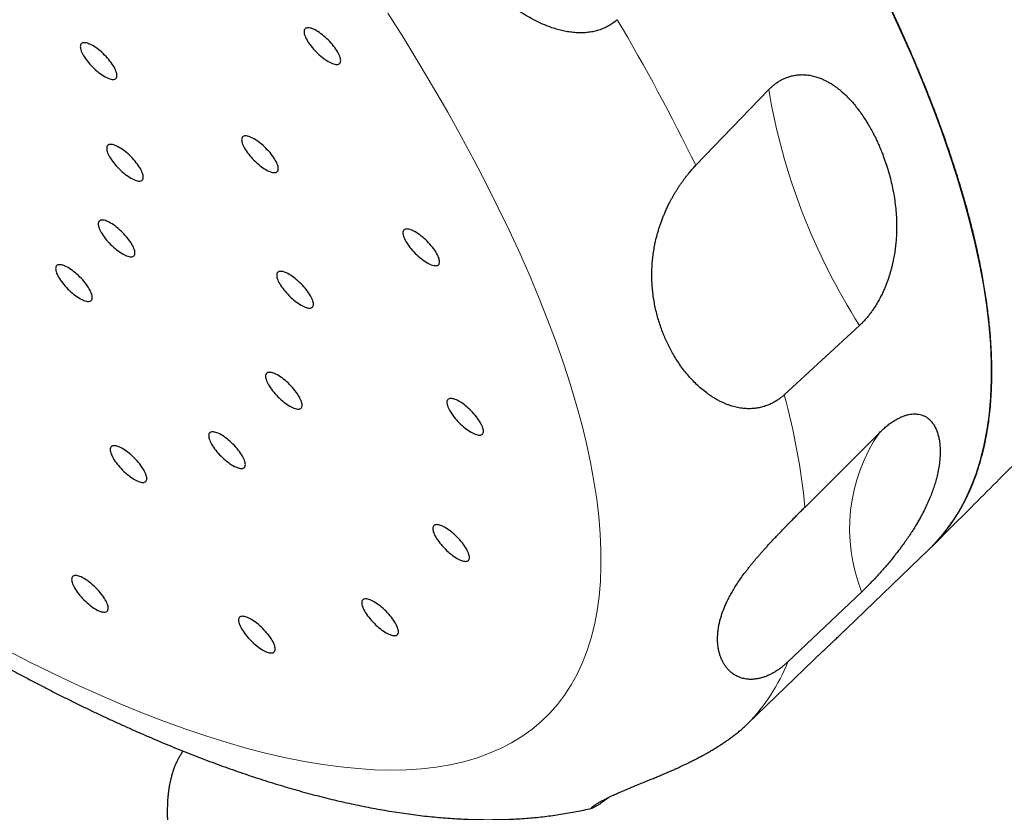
# Model space of a CAD drawing. Header units: millimetres. Extents: x 8 to 495, y 12 to 550.
# Tile 17 of 39: x 436 to 456, y 182 to 198. Entities that reach past the tile are written whole.
import ezdxf

# ---------------------------------------------------------------- set-up
doc = ezdxf.new("R2010")
doc.units = ezdxf.units.MM

msp = doc.modelspace()

# ---------------------------------------------------------------- linework, layer by layer
at = {"color": 7, "linetype": 'Continuous', "lineweight": 30}
for p, q in [((450.177, 195.21), (451.662, 196.751)), ((453.514, 191.946), (451.979, 190.533)), ((452.403, 188.245), (453.919, 189.76)), ((453.249, 185.764), (454.928, 187.378)), ((453.558, 186.516), (452.051, 185.088)), ((451.233, 183.828), (452.775, 185.313))]:
    msp.add_line(p, q, dxfattribs=at)
at = {"color": 8, "linetype": 'Continuous', "lineweight": 0, "flags": 128}
msp.add_lwpolyline([(436.119, 185.333), (436.599, 185.087), (437.074, 184.853), (437.542, 184.632), (438.004, 184.424), (438.459, 184.228), (438.907, 184.045), (439.348, 183.875), (439.781, 183.719), (440.206, 183.575), (440.623, 183.445), (441.031, 183.328), (441.431, 183.225), (441.821, 183.135), (442.202, 183.059), (442.573, 182.997), (442.935, 182.948), (443.286, 182.914), (443.627, 182.893), (443.957, 182.885), (444.277, 182.892), (444.585, 182.912), (444.882, 182.946), (445.168, 182.994), (445.442, 183.056), (445.704, 183.131), (445.954, 183.22), (446.192, 183.323), (446.418, 183.439), (446.631, 183.568), (446.831, 183.711), (447.018, 183.867), (447.193, 184.036), (447.354, 184.219), (447.503, 184.414), (447.638, 184.622), (447.76, 184.842), (447.868, 185.075), (447.963, 185.32), (448.044, 185.578), (448.111, 185.847), (448.165, 186.128), (448.205, 186.421), (448.231, 186.725), (448.244, 187.04), (448.243, 187.366), (448.228, 187.703), (448.199, 188.051), (448.157, 188.408), (448.1, 188.776), (448.03, 189.154), (447.947, 189.541), (447.85, 189.937), (447.739, 190.342), (447.615, 190.756), (447.478, 191.178), (447.327, 191.609), (447.163, 192.047), (446.986, 192.493), (446.797, 192.946), (446.594, 193.406), (446.379, 193.872), (446.151, 194.345), (445.911, 194.824), (445.659, 195.308), (445.395, 195.798), (445.119, 196.293), (444.831, 196.792), (444.532, 197.295), (444.222, 197.803), (443.9, 198.314)], dxfattribs=at)
at = {"color": 7, "linetype": 'Continuous', "lineweight": 30, "flags": 128}
for points in [[(454.928, 187.378), (455.034, 187.485), (455.214, 187.688), (455.379, 187.905), (455.53, 188.137), (455.666, 188.383), (455.786, 188.643), (455.892, 188.916), (455.983, 189.203), (456.058, 189.504), (456.118, 189.817), (456.162, 190.143), (456.192, 190.482), (456.206, 190.834), (456.205, 191.198), (456.188, 191.574), (456.156, 191.961), (456.108, 192.36), (456.046, 192.77), (455.968, 193.191), (455.875, 193.622), (455.766, 194.064), (455.643, 194.516), (455.505, 194.978), (455.351, 195.449), (455.183, 195.929), (455.001, 196.417), (454.804, 196.914), (454.592, 197.42), (454.366, 197.933), (454.126, 198.453)], [(442.443, 197.953), (442.415, 197.969), (442.387, 197.982), (442.36, 197.993), (442.335, 198.002), (442.312, 198.008), (442.29, 198.012), (442.27, 198.013), (442.252, 198.012), (442.236, 198.008), (442.222, 198.002), (442.211, 197.993), (442.202, 197.981), (442.196, 197.968), (442.192, 197.952), (442.191, 197.934), (442.192, 197.914), (442.196, 197.892), (442.202, 197.868), (442.211, 197.843), (442.222, 197.816), (442.236, 197.789), (442.251, 197.76), (442.269, 197.73), (442.289, 197.7), (442.311, 197.669), (442.334, 197.638), (442.36, 197.607), (442.386, 197.577), (442.414, 197.546), (442.443, 197.517), (442.472, 197.488), (442.502, 197.46), (442.533, 197.434), (442.564, 197.408), (442.595, 197.385), (442.625, 197.363), (442.656, 197.343), (442.685, 197.325), (442.714, 197.309), (442.742, 197.296), (442.768, 197.285), (442.794, 197.276), (442.817, 197.27), (442.839, 197.266), (442.859, 197.265), (442.877, 197.266), (442.893, 197.27), (442.906, 197.276), (442.918, 197.285), (442.926, 197.296), (442.933, 197.31), (442.937, 197.326), (442.938, 197.344), (442.937, 197.364), (442.933, 197.386), (442.927, 197.41), (442.918, 197.435), (442.907, 197.461), (442.893, 197.489), (442.877, 197.518), (442.859, 197.548), (442.84, 197.578), (442.818, 197.609), (442.794, 197.64), (442.769, 197.671), (442.743, 197.701), (442.715, 197.732), (442.686, 197.761), (442.656, 197.79), (442.626, 197.818), (442.596, 197.844), (442.565, 197.869), (442.534, 197.893), (442.503, 197.915), (442.473, 197.935), (442.443, 197.953)], [(437.883, 197.649), (437.854, 197.664), (437.826, 197.678), (437.8, 197.689), (437.775, 197.698), (437.751, 197.704), (437.729, 197.708), (437.709, 197.709), (437.691, 197.708), (437.675, 197.704), (437.662, 197.697), (437.65, 197.689), (437.642, 197.677), (437.635, 197.664), (437.631, 197.648), (437.63, 197.63), (437.631, 197.61), (437.635, 197.588), (437.641, 197.564), (437.65, 197.539), (437.661, 197.512), (437.675, 197.484), (437.691, 197.456), (437.709, 197.426), (437.729, 197.396), (437.75, 197.365), (437.774, 197.334), (437.799, 197.303), (437.826, 197.272), (437.853, 197.242), (437.882, 197.212), (437.912, 197.184), (437.942, 197.156), (437.972, 197.129), (438.003, 197.104), (438.034, 197.081), (438.065, 197.059), (438.095, 197.039), (438.125, 197.021), (438.153, 197.005), (438.181, 196.992), (438.208, 196.98), (438.233, 196.972), (438.257, 196.965), (438.278, 196.962), (438.298, 196.96), (438.316, 196.962), (438.332, 196.966), (438.346, 196.972), (438.357, 196.981), (438.366, 196.992), (438.372, 197.006), (438.376, 197.022), (438.377, 197.04), (438.376, 197.06), (438.372, 197.082), (438.366, 197.105), (438.357, 197.131), (438.346, 197.157), (438.333, 197.185), (438.317, 197.214), (438.299, 197.244), (438.279, 197.274), (438.257, 197.305), (438.234, 197.336), (438.208, 197.366), (438.182, 197.397), (438.154, 197.427), (438.125, 197.457), (438.096, 197.486), (438.066, 197.514), (438.035, 197.54), (438.004, 197.565), (437.973, 197.589), (437.943, 197.611), (437.912, 197.631), (437.883, 197.649)], [(441.171, 195.75), (441.142, 195.766), (441.114, 195.78), (441.088, 195.791), (441.063, 195.8), (441.039, 195.806), (441.017, 195.81), (440.997, 195.811), (440.979, 195.81), (440.963, 195.806), (440.95, 195.799), (440.939, 195.79), (440.93, 195.779), (440.923, 195.765), (440.919, 195.75), (440.918, 195.732), (440.919, 195.711), (440.923, 195.69), (440.929, 195.666), (440.938, 195.641), (440.949, 195.614), (440.963, 195.586), (440.979, 195.557), (440.997, 195.528), (441.017, 195.497), (441.038, 195.467), (441.062, 195.436), (441.087, 195.405), (441.114, 195.374), (441.141, 195.344), (441.17, 195.314), (441.2, 195.285), (441.23, 195.258), (441.261, 195.231), (441.291, 195.206), (441.322, 195.182), (441.353, 195.161), (441.383, 195.141), (441.413, 195.123), (441.442, 195.107), (441.469, 195.093), (441.496, 195.082), (441.521, 195.073), (441.545, 195.067), (441.566, 195.063), (441.586, 195.062), (441.604, 195.064), (441.62, 195.067), (441.634, 195.074), (441.645, 195.083), (441.654, 195.094), (441.66, 195.108), (441.664, 195.124), (441.665, 195.142), (441.664, 195.162), (441.66, 195.184), (441.654, 195.207), (441.645, 195.232), (441.634, 195.259), (441.621, 195.287), (441.605, 195.316), (441.587, 195.345), (441.567, 195.376), (441.545, 195.406), (441.522, 195.437), (441.497, 195.468), (441.47, 195.499), (441.442, 195.529), (441.414, 195.559), (441.384, 195.588), (441.354, 195.615), (441.323, 195.642), (441.292, 195.667), (441.261, 195.691), (441.231, 195.713), (441.2, 195.732), (441.171, 195.75)], [(438.42, 195.576), (438.391, 195.592), (438.363, 195.606), (438.337, 195.617), (438.312, 195.626), (438.288, 195.632), (438.266, 195.636), (438.246, 195.637), (438.228, 195.636), (438.212, 195.632), (438.199, 195.625), (438.188, 195.616), (438.179, 195.605), (438.172, 195.591), (438.168, 195.575), (438.167, 195.557), (438.168, 195.537), (438.172, 195.515), (438.178, 195.492), (438.187, 195.467), (438.198, 195.44), (438.212, 195.412), (438.228, 195.383), (438.246, 195.354), (438.266, 195.323), (438.287, 195.293), (438.311, 195.262), (438.336, 195.231), (438.363, 195.2), (438.39, 195.17), (438.419, 195.14), (438.449, 195.111), (438.479, 195.084), (438.51, 195.057), (438.54, 195.032), (438.571, 195.008), (438.602, 194.987), (438.632, 194.967), (438.662, 194.949), (438.691, 194.933), (438.718, 194.919), (438.745, 194.908), (438.77, 194.899), (438.794, 194.893), (438.815, 194.889), (438.835, 194.888), (438.853, 194.889), (438.869, 194.893), (438.883, 194.9), (438.894, 194.909), (438.903, 194.92), (438.909, 194.934), (438.913, 194.95), (438.914, 194.968), (438.913, 194.988), (438.909, 195.01), (438.903, 195.033), (438.894, 195.058), (438.883, 195.085), (438.87, 195.113), (438.854, 195.142), (438.836, 195.171), (438.816, 195.202), (438.794, 195.232), (438.771, 195.263), (438.746, 195.294), (438.719, 195.325), (438.691, 195.355), (438.663, 195.385), (438.633, 195.414), (438.603, 195.441), (438.572, 195.468), (438.541, 195.493), (438.51, 195.517), (438.48, 195.538), (438.45, 195.558), (438.42, 195.576)], [(438.248, 194.033), (438.219, 194.049), (438.192, 194.063), (438.165, 194.074), (438.14, 194.083), (438.116, 194.089), (438.094, 194.093), (438.074, 194.094), (438.056, 194.093), (438.041, 194.089), (438.027, 194.082), (438.016, 194.073), (438.007, 194.062), (438.001, 194.048), (437.997, 194.033), (437.995, 194.014), (437.997, 193.994), (438, 193.973), (438.007, 193.949), (438.016, 193.924), (438.027, 193.897), (438.04, 193.869), (438.056, 193.84), (438.074, 193.811), (438.094, 193.78), (438.116, 193.75), (438.139, 193.719), (438.164, 193.688), (438.191, 193.657), (438.219, 193.627), (438.247, 193.597), (438.277, 193.568), (438.307, 193.541), (438.338, 193.514), (438.369, 193.489), (438.4, 193.465), (438.43, 193.444), (438.46, 193.424), (438.49, 193.406), (438.519, 193.39), (438.547, 193.376), (438.573, 193.365), (438.598, 193.356), (438.622, 193.35), (438.644, 193.346), (438.664, 193.345), (438.682, 193.347), (438.697, 193.35), (438.711, 193.357), (438.722, 193.366), (438.731, 193.377), (438.738, 193.391), (438.741, 193.407), (438.743, 193.425), (438.741, 193.445), (438.738, 193.467), (438.731, 193.49), (438.723, 193.515), (438.711, 193.542), (438.698, 193.57), (438.682, 193.599), (438.664, 193.628), (438.644, 193.659), (438.622, 193.689), (438.599, 193.72), (438.574, 193.751), (438.547, 193.782), (438.52, 193.812), (438.491, 193.842), (438.461, 193.871), (438.431, 193.898), (438.4, 193.925), (438.37, 193.95), (438.339, 193.974), (438.308, 193.996), (438.278, 194.015), (438.248, 194.033)], [(444.459, 193.852), (444.43, 193.868), (444.402, 193.882), (444.376, 193.893), (444.351, 193.902), (444.327, 193.908), (444.305, 193.912), (444.285, 193.913), (444.267, 193.911), (444.251, 193.908), (444.238, 193.901), (444.227, 193.892), (444.218, 193.881), (444.211, 193.867), (444.207, 193.851), (444.206, 193.833), (444.207, 193.813), (444.211, 193.791), (444.218, 193.768), (444.226, 193.743), (444.237, 193.716), (444.251, 193.688), (444.267, 193.659), (444.285, 193.63), (444.305, 193.599), (444.326, 193.569), (444.35, 193.538), (444.375, 193.507), (444.402, 193.476), (444.429, 193.446), (444.458, 193.416), (444.488, 193.387), (444.518, 193.36), (444.549, 193.333), (444.579, 193.308), (444.61, 193.284), (444.641, 193.262), (444.671, 193.243), (444.701, 193.225), (444.73, 193.209), (444.757, 193.195), (444.784, 193.184), (444.809, 193.175), (444.833, 193.169), (444.854, 193.165), (444.874, 193.164), (444.892, 193.165), (444.908, 193.169), (444.922, 193.176), (444.933, 193.185), (444.942, 193.196), (444.948, 193.21), (444.952, 193.225), (444.954, 193.243), (444.952, 193.264), (444.948, 193.285), (444.942, 193.309), (444.933, 193.334), (444.922, 193.361), (444.909, 193.389), (444.893, 193.418), (444.875, 193.447), (444.855, 193.478), (444.833, 193.508), (444.81, 193.539), (444.785, 193.57), (444.758, 193.601), (444.73, 193.631), (444.702, 193.661), (444.672, 193.69), (444.642, 193.717), (444.611, 193.744), (444.58, 193.769), (444.549, 193.793), (444.519, 193.814), (444.489, 193.834), (444.459, 193.852)], [(437.379, 193.125), (437.35, 193.141), (437.323, 193.154), (437.296, 193.165), (437.271, 193.174), (437.247, 193.18), (437.226, 193.184), (437.206, 193.185), (437.188, 193.184), (437.172, 193.18), (437.158, 193.174), (437.147, 193.165), (437.138, 193.154), (437.132, 193.14), (437.128, 193.124), (437.127, 193.106), (437.128, 193.086), (437.132, 193.064), (437.138, 193.04), (437.147, 193.015), (437.158, 192.989), (437.171, 192.961), (437.187, 192.932), (437.205, 192.902), (437.225, 192.872), (437.247, 192.841), (437.27, 192.81), (437.295, 192.779), (437.322, 192.749), (437.35, 192.718), (437.378, 192.689), (437.408, 192.66), (437.438, 192.632), (437.469, 192.606), (437.5, 192.58), (437.531, 192.557), (437.561, 192.535), (437.592, 192.515), (437.621, 192.497), (437.65, 192.481), (437.678, 192.468), (437.704, 192.457), (437.729, 192.448), (437.753, 192.442), (437.775, 192.438), (437.795, 192.437), (437.813, 192.438), (437.829, 192.442), (437.842, 192.448), (437.853, 192.457), (437.862, 192.469), (437.869, 192.482), (437.873, 192.498), (437.874, 192.516), (437.873, 192.536), (437.869, 192.558), (437.863, 192.582), (437.854, 192.607), (437.843, 192.634), (437.829, 192.661), (437.813, 192.69), (437.795, 192.72), (437.775, 192.75), (437.754, 192.781), (437.73, 192.812), (437.705, 192.843), (437.678, 192.873), (437.651, 192.904), (437.622, 192.933), (437.592, 192.962), (437.562, 192.99), (437.531, 193.016), (437.501, 193.042), (437.47, 193.065), (437.439, 193.087), (437.409, 193.107), (437.379, 193.125)], [(441.887, 192.987), (441.858, 193.003), (441.83, 193.017), (441.804, 193.028), (441.779, 193.037), (441.755, 193.043), (441.733, 193.047), (441.713, 193.048), (441.695, 193.047), (441.679, 193.043), (441.666, 193.036), (441.655, 193.027), (441.646, 193.016), (441.639, 193.002), (441.636, 192.987), (441.634, 192.969), (441.635, 192.949), (441.639, 192.927), (441.646, 192.903), (441.654, 192.878), (441.666, 192.851), (441.679, 192.823), (441.695, 192.794), (441.713, 192.765), (441.733, 192.734), (441.755, 192.704), (441.778, 192.673), (441.803, 192.642), (441.83, 192.611), (441.857, 192.581), (441.886, 192.551), (441.916, 192.522), (441.946, 192.495), (441.977, 192.468), (442.007, 192.443), (442.038, 192.419), (442.069, 192.398), (442.099, 192.378), (442.129, 192.36), (442.158, 192.344), (442.185, 192.33), (442.212, 192.319), (442.237, 192.31), (442.261, 192.304), (442.283, 192.3), (442.303, 192.299), (442.32, 192.301), (442.336, 192.304), (442.35, 192.311), (442.361, 192.32), (442.37, 192.331), (442.376, 192.345), (442.38, 192.361), (442.382, 192.379), (442.38, 192.399), (442.377, 192.421), (442.37, 192.444), (442.361, 192.469), (442.35, 192.496), (442.337, 192.524), (442.321, 192.553), (442.303, 192.582), (442.283, 192.613), (442.261, 192.643), (442.238, 192.674), (442.213, 192.705), (442.186, 192.736), (442.158, 192.766), (442.13, 192.796), (442.1, 192.825), (442.07, 192.852), (442.039, 192.879), (442.008, 192.904), (441.977, 192.928), (441.947, 192.95), (441.917, 192.97), (441.887, 192.987)], [(441.658, 190.93), (441.629, 190.946), (441.601, 190.959), (441.575, 190.971), (441.55, 190.979), (441.526, 190.986), (441.504, 190.989), (441.484, 190.991), (441.466, 190.989), (441.45, 190.985), (441.437, 190.979), (441.426, 190.97), (441.417, 190.959), (441.41, 190.945), (441.407, 190.929), (441.405, 190.911), (441.406, 190.891), (441.41, 190.869), (441.417, 190.846), (441.425, 190.82), (441.437, 190.794), (441.45, 190.766), (441.466, 190.737), (441.484, 190.707), (441.504, 190.677), (441.526, 190.646), (441.549, 190.616), (441.574, 190.585), (441.601, 190.554), (441.628, 190.524), (441.657, 190.494), (441.687, 190.465), (441.717, 190.437), (441.748, 190.411), (441.778, 190.386), (441.809, 190.362), (441.84, 190.34), (441.87, 190.32), (441.9, 190.302), (441.929, 190.287), (441.956, 190.273), (441.983, 190.262), (442.008, 190.253), (442.032, 190.247), (442.054, 190.243), (442.074, 190.242), (442.091, 190.243), (442.107, 190.247), (442.121, 190.254), (442.132, 190.263), (442.141, 190.274), (442.147, 190.287), (442.151, 190.303), (442.153, 190.321), (442.151, 190.341), (442.148, 190.363), (442.141, 190.387), (442.132, 190.412), (442.121, 190.439), (442.108, 190.467), (442.092, 190.496), (442.074, 190.525), (442.054, 190.555), (442.032, 190.586), (442.009, 190.617), (441.984, 190.648), (441.957, 190.679), (441.929, 190.709), (441.901, 190.739), (441.871, 190.767), (441.841, 190.795), (441.81, 190.822), (441.779, 190.847), (441.748, 190.87), (441.718, 190.892), (441.688, 190.912), (441.658, 190.93)], [(445.354, 190.399), (445.325, 190.414), (445.297, 190.428), (445.271, 190.439), (445.246, 190.448), (445.222, 190.454), (445.2, 190.458), (445.18, 190.459), (445.162, 190.458), (445.147, 190.454), (445.133, 190.447), (445.122, 190.439), (445.113, 190.427), (445.106, 190.414), (445.103, 190.398), (445.101, 190.38), (445.103, 190.36), (445.106, 190.338), (445.113, 190.314), (445.121, 190.289), (445.133, 190.262), (445.146, 190.234), (445.162, 190.206), (445.18, 190.176), (445.2, 190.146), (445.222, 190.115), (445.245, 190.084), (445.27, 190.053), (445.297, 190.022), (445.324, 189.992), (445.353, 189.962), (445.383, 189.934), (445.413, 189.906), (445.444, 189.879), (445.475, 189.854), (445.505, 189.831), (445.536, 189.809), (445.566, 189.789), (445.596, 189.771), (445.625, 189.755), (445.652, 189.742), (445.679, 189.73), (445.704, 189.722), (445.728, 189.715), (445.75, 189.712), (445.77, 189.71), (445.788, 189.712), (445.803, 189.716), (445.817, 189.722), (445.828, 189.731), (445.837, 189.742), (445.843, 189.756), (445.847, 189.772), (445.849, 189.79), (445.847, 189.81), (445.844, 189.832), (445.837, 189.855), (445.829, 189.881), (445.817, 189.907), (445.804, 189.935), (445.788, 189.964), (445.77, 189.994), (445.75, 190.024), (445.728, 190.055), (445.705, 190.085), (445.68, 190.116), (445.653, 190.147), (445.625, 190.177), (445.597, 190.207), (445.567, 190.236), (445.537, 190.264), (445.506, 190.29), (445.475, 190.315), (445.445, 190.339), (445.414, 190.361), (445.384, 190.381), (445.354, 190.399)], [(440.499, 189.719), (440.471, 189.735), (440.443, 189.748), (440.416, 189.759), (440.391, 189.768), (440.368, 189.774), (440.346, 189.778), (440.326, 189.779), (440.308, 189.778), (440.292, 189.774), (440.278, 189.768), (440.267, 189.759), (440.258, 189.748), (440.252, 189.734), (440.248, 189.718), (440.247, 189.7), (440.248, 189.68), (440.252, 189.658), (440.258, 189.634), (440.267, 189.609), (440.278, 189.582), (440.292, 189.555), (440.307, 189.526), (440.325, 189.496), (440.345, 189.466), (440.367, 189.435), (440.391, 189.404), (440.416, 189.373), (440.442, 189.343), (440.47, 189.312), (440.499, 189.283), (440.528, 189.254), (440.558, 189.226), (440.589, 189.2), (440.62, 189.174), (440.651, 189.151), (440.681, 189.129), (440.712, 189.109), (440.741, 189.091), (440.77, 189.075), (440.798, 189.062), (440.824, 189.051), (440.85, 189.042), (440.873, 189.036), (440.895, 189.032), (440.915, 189.031), (440.933, 189.032), (440.949, 189.036), (440.962, 189.042), (440.974, 189.051), (440.983, 189.062), (440.989, 189.076), (440.993, 189.092), (440.994, 189.11), (440.993, 189.13), (440.989, 189.152), (440.983, 189.176), (440.974, 189.201), (440.963, 189.228), (440.949, 189.255), (440.933, 189.284), (440.916, 189.314), (440.896, 189.344), (440.874, 189.375), (440.85, 189.406), (440.825, 189.437), (440.799, 189.467), (440.771, 189.498), (440.742, 189.527), (440.713, 189.556), (440.682, 189.584), (440.652, 189.61), (440.621, 189.636), (440.59, 189.659), (440.559, 189.681), (440.529, 189.701), (440.499, 189.719)], [(438.49, 189.436), (438.462, 189.452), (438.434, 189.465), (438.407, 189.476), (438.382, 189.485), (438.359, 189.492), (438.337, 189.495), (438.317, 189.496), (438.299, 189.495), (438.283, 189.491), (438.269, 189.485), (438.258, 189.476), (438.249, 189.465), (438.243, 189.451), (438.239, 189.435), (438.238, 189.417), (438.239, 189.397), (438.243, 189.375), (438.249, 189.351), (438.258, 189.326), (438.269, 189.3), (438.283, 189.272), (438.298, 189.243), (438.316, 189.213), (438.336, 189.183), (438.358, 189.152), (438.382, 189.121), (438.407, 189.09), (438.433, 189.06), (438.461, 189.029), (438.49, 189), (438.519, 188.971), (438.549, 188.943), (438.58, 188.917), (438.611, 188.892), (438.642, 188.868), (438.672, 188.846), (438.703, 188.826), (438.732, 188.808), (438.761, 188.792), (438.789, 188.779), (438.815, 188.768), (438.841, 188.759), (438.864, 188.753), (438.886, 188.749), (438.906, 188.748), (438.924, 188.749), (438.94, 188.753), (438.953, 188.759), (438.965, 188.768), (438.973, 188.78), (438.98, 188.793), (438.984, 188.809), (438.985, 188.827), (438.984, 188.847), (438.98, 188.869), (438.974, 188.893), (438.965, 188.918), (438.954, 188.945), (438.94, 188.972), (438.924, 189.001), (438.906, 189.031), (438.887, 189.061), (438.865, 189.092), (438.841, 189.123), (438.816, 189.154), (438.79, 189.185), (438.762, 189.215), (438.733, 189.244), (438.703, 189.273), (438.673, 189.301), (438.643, 189.328), (438.612, 189.353), (438.581, 189.376), (438.55, 189.398), (438.52, 189.418), (438.49, 189.436)], [(445.068, 187.827), (445.039, 187.843), (445.011, 187.856), (444.985, 187.867), (444.96, 187.876), (444.936, 187.883), (444.914, 187.886), (444.894, 187.888), (444.876, 187.886), (444.86, 187.882), (444.847, 187.876), (444.835, 187.867), (444.827, 187.856), (444.82, 187.842), (444.816, 187.826), (444.815, 187.808), (444.816, 187.788), (444.82, 187.766), (444.826, 187.742), (444.835, 187.717), (444.846, 187.691), (444.86, 187.663), (444.876, 187.634), (444.894, 187.604), (444.914, 187.574), (444.935, 187.543), (444.959, 187.512), (444.984, 187.481), (445.01, 187.451), (445.038, 187.42), (445.067, 187.391), (445.097, 187.362), (445.127, 187.334), (445.157, 187.308), (445.188, 187.283), (445.219, 187.259), (445.25, 187.237), (445.28, 187.217), (445.31, 187.199), (445.338, 187.184), (445.366, 187.17), (445.393, 187.159), (445.418, 187.15), (445.441, 187.144), (445.463, 187.14), (445.483, 187.139), (445.501, 187.14), (445.517, 187.144), (445.531, 187.15), (445.542, 187.159), (445.551, 187.171), (445.557, 187.184), (445.561, 187.2), (445.562, 187.218), (445.561, 187.238), (445.557, 187.26), (445.551, 187.284), (445.542, 187.309), (445.531, 187.336), (445.518, 187.363), (445.502, 187.392), (445.484, 187.422), (445.464, 187.452), (445.442, 187.483), (445.419, 187.514), (445.393, 187.545), (445.367, 187.576), (445.339, 187.606), (445.31, 187.635), (445.281, 187.664), (445.251, 187.692), (445.22, 187.719), (445.189, 187.744), (445.158, 187.767), (445.128, 187.789), (445.097, 187.809), (445.068, 187.827)], [(437.705, 186.79), (437.676, 186.806), (437.648, 186.82), (437.622, 186.831), (437.597, 186.84), (437.573, 186.846), (437.551, 186.85), (437.531, 186.851), (437.513, 186.849), (437.498, 186.846), (437.484, 186.839), (437.473, 186.83), (437.464, 186.819), (437.457, 186.805), (437.454, 186.789), (437.452, 186.771), (437.454, 186.751), (437.457, 186.729), (437.464, 186.706), (437.472, 186.681), (437.484, 186.654), (437.497, 186.626), (437.513, 186.597), (437.531, 186.568), (437.551, 186.537), (437.573, 186.507), (437.596, 186.476), (437.621, 186.445), (437.648, 186.414), (437.675, 186.384), (437.704, 186.354), (437.734, 186.325), (437.764, 186.298), (437.795, 186.271), (437.826, 186.246), (437.856, 186.222), (437.887, 186.2), (437.917, 186.181), (437.947, 186.163), (437.976, 186.147), (438.003, 186.133), (438.03, 186.122), (438.055, 186.113), (438.079, 186.107), (438.101, 186.103), (438.121, 186.102), (438.139, 186.103), (438.154, 186.107), (438.168, 186.114), (438.179, 186.123), (438.188, 186.134), (438.194, 186.148), (438.198, 186.163), (438.2, 186.181), (438.198, 186.202), (438.195, 186.223), (438.188, 186.247), (438.18, 186.272), (438.168, 186.299), (438.155, 186.327), (438.139, 186.356), (438.121, 186.385), (438.101, 186.416), (438.079, 186.446), (438.056, 186.477), (438.031, 186.508), (438.004, 186.539), (437.976, 186.569), (437.948, 186.599), (437.918, 186.628), (437.888, 186.655), (437.857, 186.682), (437.826, 186.707), (437.796, 186.731), (437.765, 186.752), (437.735, 186.772), (437.705, 186.79)], [(443.62, 186.313), (443.591, 186.329), (443.563, 186.342), (443.537, 186.353), (443.511, 186.362), (443.488, 186.368), (443.466, 186.372), (443.446, 186.373), (443.428, 186.372), (443.412, 186.368), (443.399, 186.362), (443.387, 186.353), (443.378, 186.341), (443.372, 186.328), (443.368, 186.312), (443.367, 186.294), (443.368, 186.274), (443.372, 186.252), (443.378, 186.228), (443.387, 186.203), (443.398, 186.176), (443.412, 186.149), (443.428, 186.12), (443.445, 186.09), (443.465, 186.06), (443.487, 186.029), (443.511, 185.998), (443.536, 185.967), (443.562, 185.937), (443.59, 185.906), (443.619, 185.877), (443.648, 185.848), (443.679, 185.82), (443.709, 185.794), (443.74, 185.768), (443.771, 185.745), (443.802, 185.723), (443.832, 185.703), (443.862, 185.685), (443.89, 185.669), (443.918, 185.656), (443.945, 185.645), (443.97, 185.636), (443.993, 185.63), (444.015, 185.626), (444.035, 185.625), (444.053, 185.626), (444.069, 185.63), (444.083, 185.636), (444.094, 185.645), (444.103, 185.656), (444.109, 185.67), (444.113, 185.686), (444.114, 185.704), (444.113, 185.724), (444.109, 185.746), (444.103, 185.77), (444.094, 185.795), (444.083, 185.821), (444.069, 185.849), (444.054, 185.878), (444.036, 185.908), (444.016, 185.938), (443.994, 185.969), (443.97, 186), (443.945, 186.031), (443.919, 186.061), (443.891, 186.092), (443.862, 186.121), (443.833, 186.15), (443.803, 186.178), (443.772, 186.204), (443.741, 186.23), (443.71, 186.253), (443.68, 186.275), (443.649, 186.295), (443.62, 186.313)], [(441.108, 185.959), (441.08, 185.975), (441.052, 185.988), (441.025, 186), (441, 186.008), (440.977, 186.015), (440.955, 186.018), (440.935, 186.02), (440.917, 186.018), (440.901, 186.014), (440.887, 186.008), (440.876, 185.999), (440.867, 185.988), (440.861, 185.974), (440.857, 185.958), (440.856, 185.94), (440.857, 185.92), (440.861, 185.898), (440.867, 185.875), (440.876, 185.849), (440.887, 185.823), (440.9, 185.795), (440.916, 185.766), (440.934, 185.736), (440.954, 185.706), (440.976, 185.675), (440.999, 185.645), (441.025, 185.614), (441.051, 185.583), (441.079, 185.553), (441.108, 185.523), (441.137, 185.494), (441.167, 185.466), (441.198, 185.44), (441.229, 185.415), (441.26, 185.391), (441.29, 185.369), (441.321, 185.349), (441.35, 185.331), (441.379, 185.316), (441.407, 185.302), (441.433, 185.291), (441.458, 185.282), (441.482, 185.276), (441.504, 185.272), (441.524, 185.271), (441.542, 185.272), (441.558, 185.276), (441.571, 185.283), (441.583, 185.292), (441.591, 185.303), (441.598, 185.316), (441.602, 185.332), (441.603, 185.35), (441.602, 185.37), (441.598, 185.392), (441.592, 185.416), (441.583, 185.441), (441.572, 185.468), (441.558, 185.496), (441.542, 185.525), (441.524, 185.554), (441.504, 185.584), (441.483, 185.615), (441.459, 185.646), (441.434, 185.677), (441.408, 185.708), (441.38, 185.738), (441.351, 185.768), (441.321, 185.796), (441.291, 185.824), (441.261, 185.851), (441.23, 185.876), (441.199, 185.899), (441.168, 185.921), (441.138, 185.941), (441.108, 185.959)]]:
    msp.add_lwpolyline(points, dxfattribs=at)
at = {"color": 8, "linetype": 'Continuous', "lineweight": 0}
for centre, radius, start, end in [((411.818, 176.428), 42.71, 26.088, 30.6128), ((464.445, 198.917), 12.965, 189.6167, 212.5264), ((438.422, 186.84), 14.051, 5.7415, 15.2397), ((456.787, 187.799), 3.475, 145.6384, 201.6583), ((448.503, 186.498), 3.819, 315.6405, 338.329)]:
    msp.add_arc(centre, radius, start, end, dxfattribs=at)
at = {"color": 7, "linetype": 'Continuous', "lineweight": 30}
for points, knots in [([(454.98, 187.43), (454.992, 187.443), (455.041, 187.49), (455.12, 187.576), (455.218, 187.69), (455.318, 187.817), (455.419, 187.958), (455.52, 188.115), (455.615, 188.278), (455.702, 188.448), (455.786, 188.632), (455.866, 188.83), (455.94, 189.044), (456.005, 189.267), (456.062, 189.496), (456.11, 189.734), (456.146, 189.963), (456.172, 190.183), (456.191, 190.391), (456.204, 190.604), (456.212, 190.822), (456.213, 191.045), (456.209, 191.272), (456.198, 191.505), (456.181, 191.764), (456.153, 192.051), (456.114, 192.369), (456.066, 192.693), (456.007, 193.025), (455.939, 193.365), (455.861, 193.712), (455.774, 194.065), (455.684, 194.397), (455.596, 194.704), (455.51, 194.985), (455.418, 195.27), (455.322, 195.559), (455.219, 195.851), (455.111, 196.147), (454.998, 196.446), (454.882, 196.739), (454.766, 197.025), (454.65, 197.303), (454.511, 197.624), (454.349, 197.99), (454.16, 198.4), (453.962, 198.815), (453.754, 199.236), (453.537, 199.664), (453.309, 200.098), (453.073, 200.536), (452.828, 200.979), (452.573, 201.426), (452.31, 201.877), (452.038, 202.332), (451.776, 202.761), (451.524, 203.164), (451.286, 203.54), (451.041, 203.917), (450.792, 204.296), (450.536, 204.679), (450.272, 205.067), (450.001, 205.459), (449.724, 205.853), (449.443, 206.247), (449.145, 206.659), (448.829, 207.089), (448.494, 207.536), (448.153, 207.984), (447.806, 208.433), (447.454, 208.881), (447.119, 209.3), (446.804, 209.691), (446.507, 210.053), (446.208, 210.414), (445.905, 210.776), (445.598, 211.137), (445.288, 211.498), (444.975, 211.859), (444.629, 212.252), (444.25, 212.678), (443.836, 213.136), (443.418, 213.592), (442.993, 214.047), (442.564, 214.503), (442.128, 214.957), (441.689, 215.409), (441.246, 215.858), (440.798, 216.306), (440.345, 216.751), (439.89, 217.193), (439.462, 217.603), (439.06, 217.982), (438.685, 218.331), (438.31, 218.677), (437.933, 219.02), (437.528, 219.384), (437.095, 219.768), (436.634, 220.171), (436.172, 220.569), (435.707, 220.964), (435.239, 221.354), (434.769, 221.741), (434.298, 222.122), (433.826, 222.498), (433.353, 222.868), (432.879, 223.233), (432.405, 223.592), (431.962, 223.921), (431.549, 224.223), (431.167, 224.499), (430.786, 224.77), (430.406, 225.036), (429.999, 225.315), (429.568, 225.608), (429.111, 225.91), (428.656, 226.206), (428.203, 226.495), (427.751, 226.776), (427.3, 227.05), (426.853, 227.317), (426.444, 227.554), (426.073, 227.764), (425.739, 227.95), (425.408, 228.131), (425.078, 228.307), (424.749, 228.478), (424.423, 228.645), (424.099, 228.806), (423.789, 228.957), (423.491, 229.099), (423.206, 229.231), (422.881, 229.377), (422.517, 229.537), (422.117, 229.705), (421.722, 229.864), (421.331, 230.014), (420.944, 230.156), (420.563, 230.288), (420.187, 230.411), (419.847, 230.516), (419.54, 230.604), (419.267, 230.678), (418.997, 230.747), (418.731, 230.81), (418.468, 230.867), (418.209, 230.919), (417.954, 230.966), (417.711, 231.005), (417.48, 231.038), (417.261, 231.065), (417.013, 231.091), (416.738, 231.113), (416.44, 231.128), (416.149, 231.133), (415.865, 231.128), (415.588, 231.113), (415.319, 231.089), (415.057, 231.055), (414.824, 231.015), (414.617, 230.971), (414.435, 230.925), (414.258, 230.874), (414.085, 230.817), (413.917, 230.755), (413.754, 230.686), (413.596, 230.613), (413.448, 230.536), (413.31, 230.456), (413.18, 230.375), (413.037, 230.277), (412.883, 230.159), (412.733, 230.032), (412.644, 229.944), (412.606, 229.907)], [0, 0, 0, 0, 0.001627, 0.006223, 0.01082, 0.015416, 0.021039, 0.026663, 0.032288, 0.037912, 0.043534, 0.049885, 0.056239, 0.062593, 0.068948, 0.075302, 0.081652, 0.086785, 0.091919, 0.097052, 0.102185, 0.10734, 0.112495, 0.11765, 0.122804, 0.129411, 0.136019, 0.142627, 0.149234, 0.155886, 0.16254, 0.169195, 0.175847, 0.180906, 0.185966, 0.191025, 0.196084, 0.201163, 0.206244, 0.211324, 0.216403, 0.220999, 0.225596, 0.230192, 0.236764, 0.243337, 0.249911, 0.256482, 0.263168, 0.269856, 0.276543, 0.283229, 0.289962, 0.296697, 0.303433, 0.310166, 0.315648, 0.321131, 0.326615, 0.332098, 0.33758, 0.343203, 0.348827, 0.354451, 0.360075, 0.365698, 0.372049, 0.378402, 0.384757, 0.391112, 0.397465, 0.403816, 0.408949, 0.414083, 0.419216, 0.424349, 0.429503, 0.434659, 0.439814, 0.444968, 0.451574, 0.458181, 0.464788, 0.471394, 0.47808, 0.484768, 0.491456, 0.498142, 0.504876, 0.511611, 0.518347, 0.525081, 0.530535, 0.53599, 0.541446, 0.546902, 0.552356, 0.558962, 0.565569, 0.572176, 0.578782, 0.585468, 0.592156, 0.598843, 0.605529, 0.612263, 0.618999, 0.625734, 0.632468, 0.637923, 0.643378, 0.648834, 0.654289, 0.659743, 0.666358, 0.672973, 0.679589, 0.686203, 0.692864, 0.699526, 0.706188, 0.712848, 0.717908, 0.722969, 0.728029, 0.733089, 0.738169, 0.74325, 0.748331, 0.753412, 0.757985, 0.762558, 0.767131, 0.773746, 0.780361, 0.786977, 0.793591, 0.800252, 0.806914, 0.813576, 0.820236, 0.825296, 0.830357, 0.835417, 0.840477, 0.845557, 0.850638, 0.855719, 0.8608, 0.865373, 0.869946, 0.874519, 0.881126, 0.887734, 0.894342, 0.900949, 0.907601, 0.914256, 0.92091, 0.927562, 0.932621, 0.937681, 0.94274, 0.947799, 0.952879, 0.957959, 0.963039, 0.968118, 0.972714, 0.977311, 0.981907, 0.988479, 0.995052, 1, 1, 1, 1]), ([(454.98, 187.43), (455.163, 187.612), (455.692, 188.14), (456.565, 189.015), (457.6, 190.056), (458.632, 191.099), (459.662, 192.144), (460.69, 193.191), (461.716, 194.24), (462.74, 195.292), (463.761, 196.345), (464.781, 197.401), (465.798, 198.458), (466.813, 199.518), (467.825, 200.58), (468.614, 201.41), (469.065, 201.887), (469.18, 202.008)], [0, 0, 0, 0, 0.038046, 0.11015, 0.182255, 0.25436, 0.326464, 0.398568, 0.470671, 0.542775, 0.614877, 0.686979, 0.759081, 0.831182, 0.903282, 0.975381, 1, 1, 1, 1]), ([(448.576, 198.178), (448.561, 198.165), (448.532, 198.14), (448.488, 198.107), (448.444, 198.077), (448.399, 198.05), (448.352, 198.025), (448.303, 198.002), (448.253, 197.982), (448.202, 197.965), (448.134, 197.945), (448.049, 197.927), (447.946, 197.913), (447.842, 197.909), (447.732, 197.912), (447.619, 197.923), (447.502, 197.943), (447.386, 197.97), (447.27, 198.005), (447.155, 198.046), (447.04, 198.094), (446.928, 198.147), (446.819, 198.204), (446.714, 198.264), (446.613, 198.327), (446.515, 198.393), (446.417, 198.463), (446.322, 198.536), (446.229, 198.611), (446.137, 198.689), (446.038, 198.779), (445.932, 198.879), (445.821, 198.993), (445.713, 199.11), (445.608, 199.23), (445.506, 199.353), (445.408, 199.479), (445.314, 199.608), (445.254, 199.696), (445.224, 199.74)], [0, 0, 0, 0, 0.01412, 0.026581, 0.039075, 0.051663, 0.064283, 0.077247, 0.090243, 0.103325, 0.116435, 0.141378, 0.166474, 0.191987, 0.217617, 0.246261, 0.27502, 0.304082, 0.333225, 0.363256, 0.39335, 0.423611, 0.453919, 0.482773, 0.511657, 0.540623, 0.569613, 0.598855, 0.628117, 0.657433, 0.686766, 0.725624, 0.764514, 0.803494, 0.842502, 0.881814, 0.921151, 0.960563, 1, 1, 1, 1]), ([(451.662, 196.751), (451.679, 196.767), (451.712, 196.8), (451.766, 196.847), (451.823, 196.89), (451.885, 196.931), (451.949, 196.965), (452.018, 196.996), (452.092, 197.022), (452.17, 197.041), (452.247, 197.053), (452.333, 197.059), (452.426, 197.056), (452.525, 197.041), (452.621, 197.018), (452.707, 196.989), (452.783, 196.956), (452.851, 196.922), (452.917, 196.885), (452.981, 196.844), (453.043, 196.8), (453.124, 196.737), (453.212, 196.659), (453.307, 196.564), (453.39, 196.471), (453.469, 196.374), (453.544, 196.272), (453.615, 196.168), (453.683, 196.059), (453.747, 195.948), (453.805, 195.84), (453.856, 195.737), (453.902, 195.637), (453.945, 195.537), (453.972, 195.468), (453.986, 195.434)], [0, 0, 0, 0, 0.015847, 0.03179, 0.049747, 0.067836, 0.086319, 0.104924, 0.127268, 0.149776, 0.172729, 0.195805, 0.226956, 0.258304, 0.290148, 0.322117, 0.347193, 0.37227, 0.397483, 0.422698, 0.448238, 0.473778, 0.525009, 0.566325, 0.607642, 0.64913, 0.69062, 0.732519, 0.774419, 0.816419, 0.858419, 0.893786, 0.929164, 0.964577, 1, 1, 1, 1]), ([(453.986, 195.434), (454.004, 195.385), (454.041, 195.286), (454.09, 195.135), (454.134, 194.981), (454.172, 194.823), (454.205, 194.662), (454.232, 194.497), (454.253, 194.328), (454.264, 194.177), (454.27, 194.045), (454.271, 193.933), (454.268, 193.819), (454.262, 193.703), (454.251, 193.585), (454.236, 193.464), (454.216, 193.34), (454.195, 193.234), (454.174, 193.147), (454.156, 193.079), (454.137, 193.01), (454.115, 192.941), (454.091, 192.87), (454.065, 192.799), (454.036, 192.727), (454.002, 192.648), (453.962, 192.563), (453.914, 192.471), (453.87, 192.394), (453.832, 192.333), (453.798, 192.28), (453.757, 192.221), (453.708, 192.157), (453.657, 192.095), (453.607, 192.038), (453.559, 191.989), (453.529, 191.96), (453.514, 191.946)], [0, 0, 0, 0, 0.05052, 0.101071, 0.151722, 0.20241, 0.25354, 0.304716, 0.356051, 0.407452, 0.439615, 0.471801, 0.504067, 0.536364, 0.56907, 0.601824, 0.634752, 0.667755, 0.685153, 0.702566, 0.720034, 0.737523, 0.755272, 0.77305, 0.790929, 0.808848, 0.831571, 0.854411, 0.87768, 0.889397, 0.901139, 0.91839, 0.93574, 0.953424, 0.971235, 0.985581, 1, 1, 1, 1]), ([(449.498, 191.819), (449.483, 191.859), (449.453, 191.939), (449.414, 192.062), (449.379, 192.187), (449.35, 192.314), (449.325, 192.443), (449.305, 192.575), (449.291, 192.708), (449.282, 192.837), (449.28, 192.959), (449.281, 193.076), (449.287, 193.195), (449.298, 193.315), (449.314, 193.439), (449.335, 193.565), (449.363, 193.693), (449.392, 193.805), (449.419, 193.899), (449.443, 193.974), (449.469, 194.049), (449.498, 194.126), (449.529, 194.204), (449.563, 194.283), (449.6, 194.363), (449.635, 194.436), (449.669, 194.5), (449.699, 194.556), (449.731, 194.612), (449.765, 194.669), (449.801, 194.726), (449.838, 194.784), (449.876, 194.841), (449.914, 194.893), (449.949, 194.942), (449.983, 194.986), (450.018, 195.029), (450.061, 195.082), (450.114, 195.143), (450.156, 195.188), (450.177, 195.21)], [0, 0, 0, 0, 0.041824, 0.083677, 0.125619, 0.167592, 0.209927, 0.252297, 0.294781, 0.337308, 0.372764, 0.40825, 0.443839, 0.479467, 0.515593, 0.551774, 0.588153, 0.624612, 0.645033, 0.665473, 0.68598, 0.706513, 0.727363, 0.748249, 0.769255, 0.79031, 0.804913, 0.819536, 0.834227, 0.848944, 0.86397, 0.879029, 0.894198, 0.909407, 0.921535, 0.933686, 0.945915, 0.958171, 0.97901, 1, 1, 1, 1]), ([(451.979, 190.533), (451.959, 190.516), (451.92, 190.481), (451.858, 190.434), (451.793, 190.393), (451.721, 190.354), (451.642, 190.319), (451.556, 190.29), (451.469, 190.268), (451.39, 190.256), (451.321, 190.251), (451.262, 190.249), (451.202, 190.251), (451.144, 190.256), (451.085, 190.263), (451.027, 190.274), (450.97, 190.287), (450.909, 190.304), (450.844, 190.325), (450.776, 190.352), (450.709, 190.381), (450.644, 190.414), (450.58, 190.449), (450.518, 190.487), (450.457, 190.527), (450.382, 190.582), (450.293, 190.653), (450.193, 190.743), (450.099, 190.839), (450.01, 190.939), (449.926, 191.044), (449.846, 191.154), (449.772, 191.267), (449.705, 191.379), (449.646, 191.489), (449.592, 191.597), (449.542, 191.706), (449.513, 191.781), (449.498, 191.819)], [0, 0, 0, 0, 0.0187, 0.037511, 0.056655, 0.075906, 0.099904, 0.124076, 0.148735, 0.173536, 0.190732, 0.207963, 0.225293, 0.242652, 0.260322, 0.278016, 0.295777, 0.313557, 0.336128, 0.35873, 0.381416, 0.404127, 0.427098, 0.450089, 0.473133, 0.496194, 0.538919, 0.581721, 0.624728, 0.667793, 0.711481, 0.755216, 0.799082, 0.842988, 0.882179, 0.921395, 0.960685, 1, 1, 1, 1]), ([(453.919, 189.76), (453.919, 189.76), (453.941, 189.782), (453.988, 189.827), (454.059, 189.889), (454.134, 189.947), (454.205, 189.995), (454.272, 190.035), (454.335, 190.068), (454.395, 190.094), (454.456, 190.115), (454.517, 190.131), (454.577, 190.141), (454.633, 190.144), (454.691, 190.142), (454.75, 190.132), (454.807, 190.114), (454.86, 190.089), (454.907, 190.058), (454.949, 190.021), (454.991, 189.975), (455.031, 189.92), (455.067, 189.853), (455.097, 189.781), (455.12, 189.704), (455.14, 189.617), (455.153, 189.517), (455.159, 189.404), (455.158, 189.287), (455.15, 189.206), (455.147, 189.166)], [0, 0, 0, 0, 0.000651, 0.0209, 0.044728, 0.068639, 0.092483, 0.114866, 0.137329, 0.159816, 0.182232, 0.208929, 0.235688, 0.26247, 0.289198, 0.324869, 0.360577, 0.396264, 0.432791, 0.469337, 0.505871, 0.554603, 0.603382, 0.652193, 0.701004, 0.749763, 0.812302, 0.874875, 0.937454, 1, 1, 1, 1]), ([(455.147, 189.166), (455.141, 189.12), (455.129, 189.027), (455.101, 188.897), (455.07, 188.778), (455.037, 188.67), (454.999, 188.56), (454.955, 188.446), (454.904, 188.328), (454.846, 188.205), (454.781, 188.078), (454.716, 187.963), (454.655, 187.86), (454.6, 187.771), (454.539, 187.679), (454.474, 187.583), (454.404, 187.484), (454.332, 187.387), (454.258, 187.291), (454.184, 187.197), (454.105, 187.102), (454.027, 187.01), (453.952, 186.924), (453.879, 186.844), (453.805, 186.764), (453.729, 186.686), (453.653, 186.609), (453.596, 186.553), (453.565, 186.523), (453.558, 186.516)], [0, 0, 0, 0, 0.069704, 0.139407, 0.189008, 0.238628, 0.288243, 0.337837, 0.388352, 0.438912, 0.489451, 0.539939, 0.572347, 0.604766, 0.637168, 0.670239, 0.703331, 0.736386, 0.765232, 0.794164, 0.823056, 0.851848, 0.8753, 0.898793, 0.922225, 0.945887, 0.96962, 0.99327, 1, 1, 1, 1]), ([(450.629, 185.712), (450.632, 185.736), (450.638, 185.785), (450.652, 185.859), (450.669, 185.934), (450.691, 186.01), (450.716, 186.088), (450.745, 186.167), (450.779, 186.247), (450.818, 186.332), (450.863, 186.42), (450.915, 186.514), (450.972, 186.609), (451.035, 186.707), (451.105, 186.809), (451.17, 186.897), (451.225, 186.969), (451.268, 187.024), (451.313, 187.08), (451.358, 187.135), (451.403, 187.188), (451.447, 187.24), (451.493, 187.293), (451.54, 187.347), (451.59, 187.402), (451.641, 187.458), (451.694, 187.516), (451.749, 187.575), (451.811, 187.641), (451.882, 187.716), (451.949, 187.785), (452.003, 187.841), (452.045, 187.884), (452.087, 187.927), (452.137, 187.978), (452.196, 188.037), (452.263, 188.105), (452.329, 188.172), (452.376, 188.219), (452.4, 188.243), (452.403, 188.245)], [0, 0, 0, 0, 0.037353, 0.074727, 0.112164, 0.149622, 0.187331, 0.225064, 0.262874, 0.300712, 0.342083, 0.383498, 0.425064, 0.466688, 0.50907, 0.551538, 0.572926, 0.594329, 0.615783, 0.637256, 0.655984, 0.674858, 0.69375, 0.712705, 0.731684, 0.750959, 0.770267, 0.789685, 0.809147, 0.834951, 0.860894, 0.874107, 0.887343, 0.900658, 0.914002, 0.934565, 0.955254, 0.976363, 0.997627, 1, 1, 1, 1]), ([(452.051, 185.088), (452.034, 185.072), (452, 185.04), (451.947, 184.996), (451.894, 184.955), (451.834, 184.913), (451.768, 184.871), (451.696, 184.833), (451.625, 184.801), (451.563, 184.778), (451.512, 184.763), (451.469, 184.752), (451.428, 184.744), (451.387, 184.738), (451.347, 184.735), (451.308, 184.733), (451.271, 184.734), (451.229, 184.737), (451.184, 184.743), (451.137, 184.754), (451.092, 184.767), (451.049, 184.784), (451.008, 184.803), (450.97, 184.824), (450.934, 184.848), (450.893, 184.879), (450.85, 184.919), (450.806, 184.968), (450.767, 185.021), (450.733, 185.078), (450.703, 185.137), (450.678, 185.2), (450.658, 185.264), (450.64, 185.338), (450.627, 185.422), (450.62, 185.516), (450.62, 185.612), (450.626, 185.679), (450.629, 185.712)], [0, 0, 0, 0, 0.016831, 0.033743, 0.050897, 0.06813, 0.091909, 0.115864, 0.140317, 0.164915, 0.180818, 0.196752, 0.212769, 0.22881, 0.245119, 0.26145, 0.277838, 0.294243, 0.317755, 0.341306, 0.364964, 0.388652, 0.412665, 0.436701, 0.460805, 0.484927, 0.523015, 0.561162, 0.599464, 0.63781, 0.676632, 0.715489, 0.754447, 0.793435, 0.84493, 0.896486, 0.948215, 1, 1, 1, 1]), ([(452.775, 185.313), (452.787, 185.323), (452.816, 185.351), (452.862, 185.396), (452.914, 185.446), (452.964, 185.493), (453.008, 185.535), (453.045, 185.57), (453.087, 185.61), (453.136, 185.657), (453.189, 185.707), (453.226, 185.743), (453.244, 185.76), (453.249, 185.764)], [0, 0, 0, 0, 0.052536, 0.139199, 0.22649, 0.315691, 0.405512, 0.471556, 0.537603, 0.671232, 0.80918, 0.948317, 1, 1, 1, 1]), ([(435.14, 185.533), (435.178, 185.511), (435.289, 185.447), (435.472, 185.342), (435.69, 185.22), (435.908, 185.099), (436.126, 184.98), (436.343, 184.863), (436.559, 184.748), (436.775, 184.635), (436.991, 184.524), (437.206, 184.414), (437.42, 184.307), (437.635, 184.202), (437.848, 184.099), (438.061, 183.998), (438.274, 183.899), (438.486, 183.802), (438.697, 183.707), (438.908, 183.614), (439.119, 183.523), (439.329, 183.434), (439.538, 183.348), (439.747, 183.264), (439.955, 183.182), (440.163, 183.102), (440.37, 183.024), (440.576, 182.949), (440.782, 182.876), (440.988, 182.805), (441.192, 182.736), (441.396, 182.67), (441.6, 182.607), (441.803, 182.545), (442.005, 182.487), (442.206, 182.43), (442.407, 182.376), (442.607, 182.325), (442.806, 182.276), (443.004, 182.23), (443.202, 182.187), (443.399, 182.146), (443.594, 182.108), (443.789, 182.073), (443.983, 182.04), (444.176, 182.01), (444.367, 181.983), (444.558, 181.959), (444.747, 181.938), (444.935, 181.92), (445.121, 181.905), (445.306, 181.893), (445.489, 181.884), (445.671, 181.877), (445.851, 181.874), (446.029, 181.874), (446.205, 181.876), (446.379, 181.882), (446.552, 181.89), (446.722, 181.902), (446.891, 181.916), (447.057, 181.934), (447.221, 181.954), (447.383, 181.977), (447.543, 182.003), (447.701, 182.031), (447.856, 182.062), (447.978, 182.089), (448.047, 182.106), (448.066, 182.111)], [0, 0, 0, 0, 0.007806, 0.022823, 0.03785, 0.052892, 0.06795, 0.083023, 0.098112, 0.113218, 0.128342, 0.143482, 0.158641, 0.173819, 0.189016, 0.204232, 0.219468, 0.234724, 0.250002, 0.265301, 0.280622, 0.295964, 0.31133, 0.326718, 0.342129, 0.357563, 0.37302, 0.3885, 0.404004, 0.41953, 0.435079, 0.45065, 0.466241, 0.481853, 0.497484, 0.513132, 0.528796, 0.544473, 0.560161, 0.575857, 0.591558, 0.607258, 0.622954, 0.63864, 0.654311, 0.669961, 0.685583, 0.70117, 0.716716, 0.732213, 0.747653, 0.763029, 0.778331, 0.793553, 0.808687, 0.823726, 0.838664, 0.853492, 0.868208, 0.882805, 0.897279, 0.911629, 0.92585, 0.939942, 0.953904, 0.967736, 0.981439, 0.995014, 1, 1, 1, 1]), ([(448.444, 182.35), (448.469, 182.361), (448.52, 182.385), (448.603, 182.422), (448.693, 182.461), (448.79, 182.502), (448.893, 182.545), (449.004, 182.591), (449.103, 182.631), (449.185, 182.664), (449.254, 182.693), (449.332, 182.725), (449.419, 182.761), (449.509, 182.799), (449.603, 182.839), (449.7, 182.881), (449.802, 182.927), (449.907, 182.975), (450.002, 183.021), (450.085, 183.062), (450.156, 183.097), (450.228, 183.135), (450.301, 183.174), (450.377, 183.215), (450.454, 183.259), (450.532, 183.305), (450.607, 183.351), (450.678, 183.396), (450.744, 183.44), (450.811, 183.486), (450.881, 183.535), (450.952, 183.589), (451.026, 183.646), (451.099, 183.706), (451.168, 183.767), (451.212, 183.808), (451.233, 183.828)], [0, 0, 0, 0, 0.049218, 0.098483, 0.147895, 0.197359, 0.247445, 0.297594, 0.347952, 0.373168, 0.398395, 0.430534, 0.4627, 0.49496, 0.527257, 0.560009, 0.592813, 0.625798, 0.658858, 0.67937, 0.699907, 0.720527, 0.74118, 0.762241, 0.783347, 0.804612, 0.82594, 0.843703, 0.861515, 0.879488, 0.897524, 0.917838, 0.938264, 0.959067, 0.980012, 1, 1, 1, 1]), ([(439.722, 183.274), (439.719, 183.269), (439.708, 183.253), (439.69, 183.225), (439.67, 183.192), (439.651, 183.16), (439.635, 183.13), (439.619, 183.1), (439.603, 183.068), (439.587, 183.034), (439.572, 183.001), (439.558, 182.968), (439.545, 182.934), (439.531, 182.896), (439.516, 182.854), (439.502, 182.81), (439.491, 182.77), (439.481, 182.733), (439.473, 182.701), (439.465, 182.669), (439.459, 182.64), (439.453, 182.61), (439.447, 182.58), (439.442, 182.554), (439.438, 182.531), (439.435, 182.511), (439.432, 182.49), (439.429, 182.469), (439.427, 182.452), (439.425, 182.436), (439.423, 182.421), (439.421, 182.404), (439.419, 182.385), (439.418, 182.368), (439.416, 182.351), (439.414, 182.331), (439.412, 182.308), (439.41, 182.282), (439.408, 182.253), (439.407, 182.222), (439.405, 182.191), (439.404, 182.162), (439.404, 182.137), (439.403, 182.113), (439.403, 182.09), (439.403, 182.067), (439.402, 182.047), (439.402, 182.028), (439.402, 182.007), (439.403, 181.982), (439.403, 181.949), (439.404, 181.911), (439.405, 181.868), (439.407, 181.827), (439.409, 181.787), (439.411, 181.747), (439.413, 181.704), (439.416, 181.658), (439.419, 181.614), (439.422, 181.574), (439.425, 181.537), (439.428, 181.502), (439.431, 181.469), (439.434, 181.435), (439.438, 181.398), (439.442, 181.356), (439.446, 181.311), (439.451, 181.262), (439.457, 181.208), (439.464, 181.151), (439.47, 181.094), (439.477, 181.036), (439.484, 180.979), (439.491, 180.925), (439.497, 180.875), (439.503, 180.83), (439.508, 180.79), (439.512, 180.756), (439.516, 180.728), (439.519, 180.702), (439.523, 180.673), (439.528, 180.638), (439.534, 180.595), (439.54, 180.547), (439.547, 180.495), (439.555, 180.439), (439.563, 180.379), (439.572, 180.315), (439.581, 180.25), (439.595, 180.155), (439.613, 180.028), (439.637, 179.858), (439.663, 179.674), (439.692, 179.477), (439.734, 179.182), (439.791, 178.79), (439.861, 178.3), (439.929, 177.816), (439.996, 177.337), (440.056, 176.907), (440.109, 176.526), (440.155, 176.192), (440.2, 175.86), (440.244, 175.534), (440.288, 175.215), (440.33, 174.904), (440.372, 174.591), (440.414, 174.277), (440.456, 173.962), (440.496, 173.657), (440.535, 173.362), (440.57, 173.103), (440.599, 172.877), (440.624, 172.685), (440.649, 172.497), (440.673, 172.313), (440.699, 172.112), (440.728, 171.887), (440.76, 171.635), (440.795, 171.368), (440.831, 171.086), (440.869, 170.787), (440.908, 170.478), (440.948, 170.158), (440.99, 169.829), (441.032, 169.489), (441.076, 169.139), (441.12, 168.779), (441.166, 168.408), (441.209, 168.056), (441.249, 167.723), (441.287, 167.414), (441.324, 167.104), (441.361, 166.796), (441.413, 166.359), (441.48, 165.794), (441.561, 165.105), (441.64, 164.423), (441.717, 163.749), (441.793, 163.083), (441.865, 162.437), (441.935, 161.811), (442.001, 161.205), (442.067, 160.606), (442.13, 160.014), (442.193, 159.431), (442.253, 158.855), (442.313, 158.287), (442.371, 157.727), (442.428, 157.175), (442.483, 156.634), (442.536, 156.105), (442.588, 155.586), (442.638, 155.076), (442.676, 154.685), (442.703, 154.411), (442.719, 154.251), (442.735, 154.086), (442.751, 153.915), (442.768, 153.739), (442.786, 153.557), (442.803, 153.371), (442.822, 153.178), (442.842, 152.965), (442.864, 152.732), (442.888, 152.477), (442.913, 152.214), (442.938, 151.941), (442.964, 151.66), (442.991, 151.37), (443.018, 151.07), (443.047, 150.762), (443.075, 150.445), (443.105, 150.119), (443.135, 149.784), (443.165, 149.447), (443.195, 149.107), (443.225, 148.767), (443.256, 148.418), (443.287, 148.061), (443.32, 147.689), (443.354, 147.301), (443.389, 146.896), (443.425, 146.483), (443.462, 146.06), (443.499, 145.628), (443.536, 145.196), (443.574, 144.764), (443.611, 144.332), (443.649, 143.892), (443.688, 143.444), (443.727, 142.988), (443.767, 142.525), (443.808, 142.053), (443.838, 141.702), (443.855, 141.509), (443.858, 141.475)], [0, 0, 0, 0, 0.000622, 0.001872, 0.003163, 0.00441, 0.005558, 0.006529, 0.007845, 0.009104, 0.010367, 0.01153, 0.012797, 0.014196, 0.015784, 0.017421, 0.019002, 0.020289, 0.021509, 0.022669, 0.023773, 0.024868, 0.025962, 0.027135, 0.027829, 0.028588, 0.029412, 0.030205, 0.030858, 0.031384, 0.031938, 0.032604, 0.03335, 0.034005, 0.034545, 0.035319, 0.036175, 0.037152, 0.038248, 0.039465, 0.040676, 0.041677, 0.042684, 0.043498, 0.044398, 0.045259, 0.046011, 0.046651, 0.047435, 0.048354, 0.049407, 0.051034, 0.052602, 0.054086, 0.055467, 0.056868, 0.058411, 0.060067, 0.061678, 0.063004, 0.064271, 0.065446, 0.066526, 0.067627, 0.06886, 0.070243, 0.071751, 0.073271, 0.075074, 0.07687, 0.07866, 0.080443, 0.082208, 0.083839, 0.085306, 0.086609, 0.087749, 0.088728, 0.089531, 0.090157, 0.090951, 0.091951, 0.093156, 0.094566, 0.095924, 0.097428, 0.099078, 0.10078, 0.102481, 0.104181, 0.108183, 0.112182, 0.116939, 0.121691, 0.12644, 0.137962, 0.149409, 0.160784, 0.172076, 0.183267, 0.19119, 0.199066, 0.206907, 0.214611, 0.222126, 0.229451, 0.236585, 0.244212, 0.251609, 0.258775, 0.265709, 0.272412, 0.277048, 0.281566, 0.285967, 0.290249, 0.294466, 0.300151, 0.306041, 0.312135, 0.318892, 0.325883, 0.333111, 0.340573, 0.348271, 0.356204, 0.364374, 0.372778, 0.381419, 0.390296, 0.397436, 0.404676, 0.411886, 0.419059, 0.426196, 0.442406, 0.458423, 0.474247, 0.489877, 0.505312, 0.520552, 0.534741, 0.548756, 0.562597, 0.576256, 0.589724, 0.602999, 0.616083, 0.628973, 0.641671, 0.654175, 0.666268, 0.678175, 0.689894, 0.701427, 0.70507, 0.708711, 0.712476, 0.71639, 0.720452, 0.724586, 0.728863, 0.733284, 0.737848, 0.743467, 0.749289, 0.755314, 0.76154, 0.767969, 0.7746, 0.781433, 0.788468, 0.795706, 0.803145, 0.810787, 0.818632, 0.826214, 0.833976, 0.841919, 0.850043, 0.858347, 0.867353, 0.876564, 0.885978, 0.895599, 0.905424, 0.915454, 0.925099, 0.934925, 0.944933, 0.955121, 0.96549, 0.97604, 0.986769, 0.997677, 1, 1, 1, 1]), ([(448.401, 182.329), (448.392, 182.322), (448.364, 182.3), (448.323, 182.268), (448.277, 182.234), (448.236, 182.205), (448.2, 182.181), (448.169, 182.162), (448.142, 182.146), (448.119, 182.133), (448.099, 182.123), (448.083, 182.116), (448.07, 182.111), (448.06, 182.109), (448.054, 182.109), (448.051, 182.111), (448.052, 182.116), (448.056, 182.122), (448.064, 182.131), (448.075, 182.141), (448.089, 182.152), (448.107, 182.165), (448.127, 182.179), (448.151, 182.194), (448.178, 182.211), (448.207, 182.228), (448.24, 182.246), (448.275, 182.265), (448.313, 182.285), (448.353, 182.306), (448.397, 182.327), (448.428, 182.342), (448.444, 182.35)], [0, 0, 0, 0, 0.014488, 0.04525, 0.076507, 0.107901, 0.137838, 0.167859, 0.198105, 0.228413, 0.259391, 0.290418, 0.321575, 0.352771, 0.387497, 0.422263, 0.457134, 0.492037, 0.527265, 0.562519, 0.597842, 0.633186, 0.669543, 0.705919, 0.74235, 0.778798, 0.815432, 0.852082, 0.888778, 0.925488, 0.962737, 1, 1, 1, 1])]:
    msp.add_open_spline(points, degree=3, knots=knots, dxfattribs=at)

doc.saveas('drawing.dxf')
